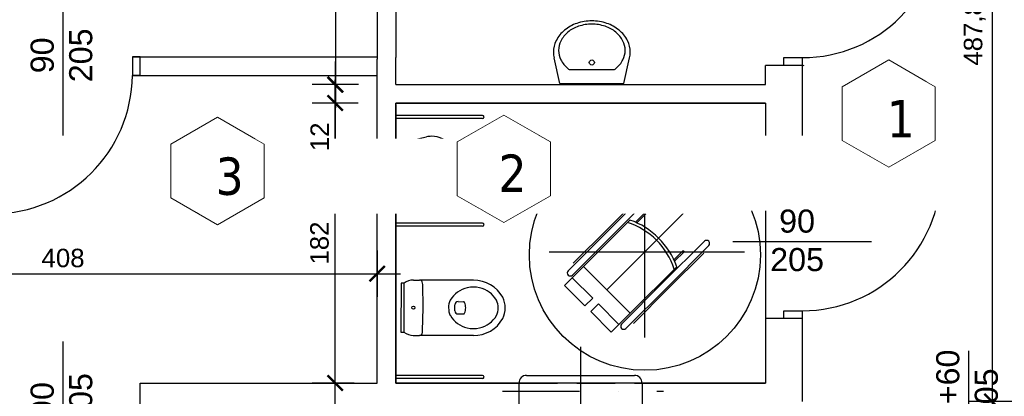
# Model space of a CAD drawing. Header units: millimetres. Extents: x 76458 to 82042, y -14593 to -11623.
# Tile 5 of 15: x 77558 to 78197, y -13474 to -13229. Entities that reach past the tile are written whole.
import ezdxf

# ---------------------------------------------------------------- set-up
doc = ezdxf.new("R2010")
doc.units = ezdxf.units.MM
doc.header["$LTSCALE"] = 100
doc.header["$MEASUREMENT"] = 0
for name, pattern in [('DASHDOT', [1, 0.5, -0.25, 0, -0.25]), ('DASHED', [0.75, 0.5, -0.25]), ('DASHED2', [0.375, 0.25, -0.125])]:
    doc.linetypes.add(name, pattern=pattern)
doc.layers.add('!OPSY', color=142, linetype='Continuous', lineweight=18)
for name, color, linetype in [('Okno', 4, 'Continuous'), ('otwór', 1, 'Continuous'), ('Warstwa1', 1, 'Continuous'), ('Warstwa4', 4, 'Continuous'), ('WENTYLACJAPRZER', 1, 'DASHED'), ('WYMIARY', 1, 'Continuous'), ('wyposażenie', 4, 'Continuous')]:
    doc.layers.add(name, color=color, linetype=linetype)
doc.styles.add('styl1', font='ARIAL.TTF', dxfattribs={"height": 12})
doc.styles.add('styl2', font='TIMES.TTF', dxfattribs={"height": 150})
doc.styles.add('styl4', font='TIMES.TTF', dxfattribs={"height": 100})
doc.dimstyles.new('2222', dxfattribs={"dimtxt": 12, "dimasz": 10, "dimexe": 15, "dimexo": 15, "dimgap": 4, "dimtad": 1, "dimtxsty": 'styl1', "dimblk": 'ARCHTICK', "dimcen": 2.5, "dimdle": 15, "dimclrd": 1, "dimclre": 1, "dimclrt": 4, "dimadec": 0, "dimazin": 0, "dimtfac": 1, "dimtmove": 0, "dimatfit": 3, "dimldrblk": 'ARCHTICK', "dimfxl": 15, "dimfxlon": 1, "dimlwd": 25, "dimlwe": 25, "dimarcsym": 0})

# ---------------------------------------------------------------- blocks, each defined once
blk = doc.blocks.new('tretet')
at = {"layer": 'wyposażenie'}
for p, q in [((10680.95, -752.91), (10696.62, -749.39)), ((10680.95, -791.91), (10680.95, -752.91)), ((10689.53, -786.2), (10689.53, -758.61)), ((10680.95, -791.91), (10696.62, -795.43))]:
    blk.add_line(p, q, dxfattribs=at)
for points in [[(10689.53, -758.61, -0.011961), (10690.14, -757.84, -0.104524), (10695.53, -753.49, -0.117889), (10701.23, -752.13, -0.117889), (10706.93, -753.49, -0.104524), (10712.33, -757.84, -0.089899), (10715.88, -764.25, -0.081729), (10717.22, -772.41, -0.081729), (10715.88, -780.56, -0.089899), (10712.33, -786.98, -0.104524), (10706.93, -791.33, -0.117889), (10701.23, -792.69, -0.117889)], [(10696.62, -749.39, -0.055281), (10700.06, -749.01, -0.117889), (10707.17, -750.71, -0.104524), (10713.57, -755.86, -0.089899), (10717.66, -763.25, -0.081729), (10719.17, -772.41, -0.081729), (10717.66, -781.56, -0.089899), (10713.57, -788.95, -0.104524), (10707.17, -794.11, -0.117889), (10700.06, -795.81, -0.117889)], [(10701.23, -792.69, -0.117889), (10695.53, -791.33, -0.104524), (10690.14, -786.98, -0.011961), (10689.53, -786.2, -0.081729)], [(10700.06, -795.81, -0.055281), (10696.62, -795.43, -0.104524)]]:
    blk.add_lwpolyline(points, format="xyb", dxfattribs=at)
blk.add_circle((10693.82, -772.41), 1.56, dxfattribs=at)
blk = doc.blocks.new('ertrTR')
at = {"layer": 'WENTYLACJAPRZER', "linetype": 'ByBlock'}
for p, q in [((9572.41, -1233.63), (9572.41, -1122.06)), ((9549.51, -1163.27), (9576.39, -1136.4)), ((9549.51, -1163.27), (9576.39, -1136.4)), ((9548.68, -1162.44), (9571.51, -1139.62)), ((9579.22, -1139.22), (9552.34, -1166.1)), ((9579.22, -1139.22), (9552.34, -1166.1)), ((9547.64, -1202.62), (9599.74, -1150.52)), ((9566.25, -1158.6), (9572.4, -1152.45)), ((9567.22, -1159.04), (9573.11, -1153.15)), ((9572.4, -1152.45), (9573.11, -1153.15)), ((9562.72, -1157.22), (9520.2, -1199.74)), ((9549.51, -1163.27), (9522.64, -1190.15)), ((9549.51, -1163.27), (9522.64, -1190.15)), ((9548.68, -1162.44), (9525.86, -1185.27)), ((9525.46, -1192.98), (9552.34, -1166.1)), ((9525.46, -1192.98), (9552.34, -1166.1)), ((9611.04, -1171.04), (9584.16, -1197.92)), ((9611.04, -1171.04), (9584.16, -1197.92)), ((9586.99, -1200.75), (9613.87, -1173.87)), ((9586.99, -1200.75), (9613.87, -1173.87)), ((9510.34, -1177.85), (9637.04, -1177.85)), ((9587.82, -1201.58), (9610.64, -1178.75)), ((9591.22, -1183.04), (9597.11, -1177.15)), ((9591.66, -1184.01), (9597.81, -1177.86)), ((9597.81, -1177.86), (9597.11, -1177.15)), ((9562.8, -1217.78), (9532.48, -1187.46)), ((9562.8, -1217.78), (9593.05, -1187.53)), ((9525.24, -1194.7), (9538.54, -1208)), ((9520.2, -1199.74), (9533.49, -1213.04)), ((9557.28, -1224.8), (9584.16, -1197.92)), ((9557.28, -1224.8), (9584.16, -1197.92)), ((9557.28, -1224.8), (9584.16, -1197.92)), ((9557.28, -1224.8), (9584.16, -1197.92)), ((9557.28, -1224.8), (9584.16, -1197.92)), ((9557.28, -1224.8), (9584.16, -1197.92)), ((9586.99, -1200.75), (9560.11, -1227.63)), ((9586.99, -1200.75), (9560.11, -1227.63)), ((9587.82, -1201.58), (9564.99, -1224.4)), ((9533.49, -1213.04), (9538.54, -1208)), ((9537.22, -1216.77), (9542.26, -1211.72)), ((9555.56, -1225.02), (9542.26, -1211.72)), ((9550.52, -1230.06), (9537.22, -1216.77)), ((9562.8, -1217.78), (9550.52, -1230.06))]:
    blk.add_line(p, q, dxfattribs=at)
blk.add_circle((9572.41, -1179.87), 75, dxfattribs=at)
for centre, radius, start, end in [((9577.8, -1137.81), 2, 315.16524, 134.83476), ((9546.3, -1203.99), 47.57, 18.23351, 71.81186), ((9546.3, -1203.99), 49.57, 19.39379, 70.64931), ((9612.45, -1172.46), 2, 315.16524, 134.83476), ((9524.05, -1191.56), 2, 135.16524, 314.83476), ((9558.7, -1226.21), 2, 135.16524, 314.83476)]:
    blk.add_arc(centre, radius, start, end, dxfattribs=at)
blk = doc.blocks.new('_ArchTick')
at = {"layer": 'Warstwa1', "color": 0, "const_width": 0.15}
blk.add_lwpolyline([(-0.5, -0.5), (0.5, 0.5)], dxfattribs=at)
blk = doc.blocks.new('*D118')
at = {"layer": 'Defpoints', "color": 0, "linetype": 'ByBlock'}
for p in [(77635.75, -13195.99), (77535.75, -13253.5), (77635.75, -13253.5)]:
    blk.add_point(p, dxfattribs=at)
at = {"layer": 'WYMIARY', "color": 1, "linetype": 'ByBlock', "lineweight": 25}
for p, q in [((77535.75, -13210.99), (77535.75, -13180.99)), ((77635.75, -13210.99), (77635.75, -13180.99)), ((77520.75, -13195.99), (77650.75, -13195.99))]:
    blk.add_line(p, q, dxfattribs=at)
at = {"layer": 'WYMIARY', "color": 1, "linetype": 'ByBlock', "lineweight": 25, "xscale": 10, "yscale": 10, "zscale": 10, "rotation": 180}
blk.add_blockref('_ArchTick', (77535.75, -13195.99), dxfattribs=at)
at = {"layer": 'WYMIARY', "color": 1, "linetype": 'ByBlock', "lineweight": 25, "xscale": 10, "yscale": 10, "zscale": 10}
blk.add_blockref('_ArchTick', (77635.75, -13195.99), dxfattribs=at)
at = {"layer": 'WYMIARY', "color": 4, "linetype": 'ByBlock', "insert": (77585.75, -13185.87), "char_height": 12, "attachment_point": 5, "style": 'styl1'}
blk.add_mtext('100', dxfattribs=at)
blk = doc.blocks.new('*D119')
at = {"layer": 'Defpoints', "color": 0, "linetype": 'ByBlock'}
for p in [(77789.75, -13195.99), (77635.75, -13253.5), (77789.75, -13253.5)]:
    blk.add_point(p, dxfattribs=at)
at = {"layer": 'WYMIARY', "color": 1, "linetype": 'ByBlock', "lineweight": 25}
for p, q in [((77635.75, -13210.99), (77635.75, -13180.99)), ((77789.75, -13210.99), (77789.75, -13180.99)), ((77620.75, -13195.99), (77804.75, -13195.99))]:
    blk.add_line(p, q, dxfattribs=at)
at = {"layer": 'WYMIARY', "color": 1, "linetype": 'ByBlock', "lineweight": 25, "xscale": 10, "yscale": 10, "zscale": 10, "rotation": 180}
blk.add_blockref('_ArchTick', (77635.75, -13195.99), dxfattribs=at)
at = {"layer": 'WYMIARY', "color": 1, "linetype": 'ByBlock', "lineweight": 25, "xscale": 10, "yscale": 10, "zscale": 10}
blk.add_blockref('_ArchTick', (77789.75, -13195.99), dxfattribs=at)
at = {"layer": 'WYMIARY', "color": 4, "linetype": 'ByBlock', "insert": (77712.75, -13185.87), "char_height": 12, "attachment_point": 5, "style": 'styl1'}
blk.add_mtext('154', dxfattribs=at)
blk = doc.blocks.new('*D120')
at = {"layer": 'Defpoints', "color": 0, "linetype": 'ByBlock'}
for p in [(77762.42, -13283.5), (77801.75, -13283.5), (77789.75, -13465.5)]:
    blk.add_point(p, dxfattribs=at)
at = {"layer": 'WYMIARY', "color": 1, "linetype": 'ByBlock', "lineweight": 25}
for p, q in [((77762.42, -13480.5), (77762.42, -13268.5)), ((77777.42, -13283.5), (77747.42, -13283.5)), ((77774.75, -13465.5), (77747.42, -13465.5))]:
    blk.add_line(p, q, dxfattribs=at)
at = {"layer": 'WYMIARY', "color": 1, "linetype": 'ByBlock', "lineweight": 25, "xscale": 10, "yscale": 10, "zscale": 10}
for p, rotation in [((77762.42, -13283.5), 90), ((77762.42, -13465.5), 270)]:
    blk.add_blockref('_ArchTick', p, dxfattribs=dict(at, rotation=rotation))
at = {"layer": 'WYMIARY', "color": 4, "linetype": 'ByBlock', "insert": (77752.29, -13374.5), "char_height": 12, "attachment_point": 5, "rotation": 90, "style": 'styl1'}
blk.add_mtext('182', dxfattribs=at)
blk = doc.blocks.new('*D125')
at = {"layer": 'Defpoints', "color": 0, "linetype": 'ByBlock'}
for p in [(77801.75, -13127.5), (77762.58, -13271.5), (77801.75, -13271.5)]:
    blk.add_point(p, dxfattribs=at)
at = {"layer": 'WYMIARY', "color": 1, "linetype": 'ByBlock', "lineweight": 25}
for p, q in [((77762.58, -13112.5), (77762.58, -13286.5)), ((77777.58, -13127.5), (77747.58, -13127.5)), ((77777.58, -13271.5), (77747.58, -13271.5))]:
    blk.add_line(p, q, dxfattribs=at)
at = {"layer": 'WYMIARY', "color": 1, "linetype": 'ByBlock', "lineweight": 25, "xscale": 10, "yscale": 10, "zscale": 10}
for p, rotation in [((77762.58, -13127.5), 90), ((77762.58, -13271.5), 270)]:
    blk.add_blockref('_ArchTick', p, dxfattribs=dict(at, rotation=rotation))
at = {"layer": 'WYMIARY', "color": 4, "linetype": 'ByBlock', "insert": (77752.55, -13199.5), "char_height": 12, "attachment_point": 5, "rotation": 90, "style": 'styl1'}
blk.add_mtext('144', dxfattribs=at)
blk = doc.blocks.new('*D126')
at = {"layer": 'Defpoints', "color": 0, "linetype": 'ByBlock'}
for p in [(77801.75, -13271.5), (77762.42, -13283.5), (77801.75, -13283.5)]:
    blk.add_point(p, dxfattribs=at)
at = {"layer": 'WYMIARY', "color": 1, "linetype": 'ByBlock', "lineweight": 25}
for p, q in [((77762.42, -13256.5), (77762.42, -13283.5)), ((77777.42, -13271.5), (77747.42, -13271.5)), ((77777.42, -13283.5), (77747.42, -13283.5)), ((77762.42, -13283.5), (77762.42, -13317.44))]:
    blk.add_line(p, q, dxfattribs=at)
at = {"layer": 'WYMIARY', "color": 1, "linetype": 'ByBlock', "lineweight": 25, "xscale": 10, "yscale": 10, "zscale": 10}
for p, rotation in [((77762.42, -13271.5), 90), ((77762.42, -13283.5), 270)]:
    blk.add_blockref('_ArchTick', p, dxfattribs=dict(at, rotation=rotation))
at = {"layer": 'WYMIARY', "color": 4, "linetype": 'ByBlock', "insert": (77752.39, -13305.47), "char_height": 12, "attachment_point": 5, "rotation": 90, "style": 'styl1'}
blk.add_mtext('12', dxfattribs=at)
blk = doc.blocks.new('*D144')
at = {"layer": 'Defpoints', "color": 0, "linetype": 'ByBlock'}
for p in [(77789.75, -13254.93), (77381.75, -13270.52), (77789.75, -13394.42)]:
    blk.add_point(p, dxfattribs=at)
at = {"layer": 'WYMIARY', "color": 1, "linetype": 'ByBlock', "lineweight": 25}
for p, q in [((77381.75, -13379.42), (77381.75, -13409.42)), ((77789.75, -13379.42), (77789.75, -13409.42)), ((77366.75, -13394.42), (77804.75, -13394.42))]:
    blk.add_line(p, q, dxfattribs=at)
at = {"layer": 'WYMIARY', "color": 1, "linetype": 'ByBlock', "lineweight": 25, "xscale": 10, "yscale": 10, "zscale": 10, "rotation": 180}
blk.add_blockref('_ArchTick', (77381.75, -13394.42), dxfattribs=at)
at = {"layer": 'WYMIARY', "color": 1, "linetype": 'ByBlock', "lineweight": 25, "xscale": 10, "yscale": 10, "zscale": 10}
blk.add_blockref('_ArchTick', (77789.75, -13394.42), dxfattribs=at)
at = {"layer": 'WYMIARY', "color": 4, "linetype": 'ByBlock', "insert": (77585.75, -13384.29), "char_height": 12, "attachment_point": 5, "style": 'styl1'}
blk.add_mtext('408', dxfattribs=at)
blk = doc.blocks.new('*D183')
at = {"layer": 'Defpoints', "color": 0, "linetype": 'ByBlock'}
for p in [(78251.75, -12989.65), (78188.95, -13477.5), (78251.75, -13477.5)]:
    blk.add_point(p, dxfattribs=at)
at = {"layer": 'WYMIARY', "color": 1, "linetype": 'ByBlock', "lineweight": 25}
for p, q in [((78188.95, -12974.65), (78188.95, -13492.5)), ((78203.95, -12989.65), (78173.95, -12989.65)), ((78203.95, -13477.5), (78173.95, -13477.5))]:
    blk.add_line(p, q, dxfattribs=at)
at = {"layer": 'WYMIARY', "color": 1, "linetype": 'ByBlock', "lineweight": 25, "xscale": 10, "yscale": 10, "zscale": 10}
for p, rotation in [((78188.95, -12989.65), 90), ((78188.95, -13477.5), 270)]:
    blk.add_blockref('_ArchTick', p, dxfattribs=dict(at, rotation=rotation))
at = {"layer": 'WYMIARY', "color": 4, "linetype": 'ByBlock', "insert": (78177.74, -13233.57), "char_height": 12, "attachment_point": 5, "rotation": 90, "style": 'styl1'}
blk.add_mtext('487,85', dxfattribs=at)
blk = doc.blocks.new('*D184')
at = {"layer": 'Defpoints', "color": 0, "linetype": 'ByBlock'}
for p in [(78251.75, -13139.29), (78065.75, -13291.25), (78251.75, -13291.25)]:
    blk.add_point(p, dxfattribs=at)
at = {"layer": 'WYMIARY', "color": 1, "linetype": 'ByBlock', "lineweight": 25}
for p, q in [((78065.75, -13154.29), (78065.75, -13124.29)), ((78251.75, -13154.29), (78251.75, -13124.29)), ((78050.75, -13139.29), (78266.75, -13139.29))]:
    blk.add_line(p, q, dxfattribs=at)
at = {"layer": 'WYMIARY', "color": 1, "linetype": 'ByBlock', "lineweight": 25, "xscale": 10, "yscale": 10, "zscale": 10, "rotation": 180}
blk.add_blockref('_ArchTick', (78065.75, -13139.29), dxfattribs=at)
at = {"layer": 'WYMIARY', "color": 1, "linetype": 'ByBlock', "lineweight": 25, "xscale": 10, "yscale": 10, "zscale": 10}
blk.add_blockref('_ArchTick', (78251.75, -13139.29), dxfattribs=at)
at = {"layer": 'WYMIARY', "color": 4, "linetype": 'ByBlock', "insert": (78158.75, -13129.16), "char_height": 12, "attachment_point": 5, "style": 'styl1'}
blk.add_mtext('186', dxfattribs=at)

msp = doc.modelspace()

# ---------------------------------------------------------------- linework, layer by layer
at = {"layer": 'otwór', "color": 1}
for p, q in [((77585.753, -13304.497), (77585.753, -13214.497)), ((77585.753, -13528.497), (77585.753, -13438.497))]:
    msp.add_line(p, q, dxfattribs=at)
for points in [[(77635.753, -13253.497), (77630.753, -13253.497), (77630.753, -13265.497), (77635.753, -13265.497)], [(77789.753, -13254.928), (77789.753, -13254.928)]]:
    msp.add_lwpolyline(points, close=True, dxfattribs=at)
msp.add_arc((77539.819, -13264.559), 90.939, 270.244859, 359.408849, dxfattribs=at)
at = {"layer": 'Warstwa1', "color": 2}
for p, q in [((77789.753, -13087.428), (77789.753, -13254.928)), ((77801.753, -13127.498), (77801.753, -13253.998)), ((77630.753, -13253.497), (77789.753, -13253.497)), ((77789.753, -13465.497), (77789.753, -13254.928)), ((77801.753, -13271.498), (77801.753, -13253.998)), ((78065.753, -13258.998), (78041.753, -13258.998)), ((78041.753, -13271.498), (78041.753, -13258.998)), ((78065.753, -13258.998), (78065.753, -13323.498)), ((77630.753, -13265.497), (77789.753, -13265.497)), ((77801.753, -13271.498), (78041.753, -13271.498)), ((78041.753, -13283.498), (77801.753, -13283.498)), ((77801.753, -13464.567), (77801.753, -13283.498)), ((77801.753, -13284.428), (77801.753, -13465.497)), ((78041.753, -13283.498), (78041.753, -13323.498)), ((78065.753, -13323.498), (78041.753, -13323.498)), ((77801.753, -13327.497), (77801.753, -13465.497)), ((77801.753, -13327.497), (77801.753, -13465.497)), ((78041.753, -13423.498), (78041.753, -13465.497)), ((78065.753, -13423.498), (78041.753, -13423.498)), ((78065.753, -13423.498), (78065.753, -13477.497)), ((77635.753, -13465.497), (77789.753, -13465.497)), ((77635.753, -13489.497), (77635.753, -13465.497)), ((77801.753, -13465.497), (77881.753, -13465.497)), ((77801.753, -13465.497), (77881.753, -13465.497)), ((77881.753, -13465.497), (77881.753, -13489.497)), ((77961.753, -13465.497), (77961.753, -13489.497)), ((77961.753, -13465.497), (78041.753, -13465.497))]:
    msp.add_line(p, q, dxfattribs=at)
at = {"layer": 'Warstwa1'}
msp.add_line((78066.839, -13258.998), (78065.753, -13259.45), dxfattribs=at)
at = {"layer": 'Warstwa1', "linetype": 'DASHED2'}
msp.add_line((77881.753, -13465.497), (77961.753, -13465.497), dxfattribs=at)
at = {"layer": 'Warstwa4', "linetype": 'ByBlock'}
msp.add_line((77886.753, -13460.497), (77956.753, -13460.497), dxfattribs=at)
at = {"layer": 'Warstwa4', "linetype": 'DASHDOT'}
msp.add_line((77871.161, -13470.752), (77975.669, -13470.752), dxfattribs=at)
at = {"layer": 'Warstwa4', "linetype": 'ByBlock'}
for centre, start, end in [((77886.753, -13465.497), 90, 180), ((77956.753, -13465.497), 0, 90)]:
    msp.add_arc(centre, 5, start, end, dxfattribs=at)
at = {"layer": 'WENTYLACJAPRZER', "linetype": 'ByBlock'}
for p, q in [((77630.753, -13253.497), (77635.753, -13253.497)), ((77630.753, -13253.497), (77630.753, -13265.497)), ((77635.753, -13265.497), (77630.753, -13265.497)), ((77858.116, -13291.53), (77801.753, -13291.53)), ((77858.116, -13293.53), (77801.753, -13293.53)), ((78155.753, -13329.428), (78065.753, -13329.428)), ((78155.753, -13333.428), (78065.753, -13333.428)), ((77858.116, -13361.53), (77801.753, -13361.53)), ((77858.116, -13363.53), (77801.753, -13363.53)), ((78020.753, -13373.498), (78110.753, -13373.498)), ((77921.753, -13441.927), (77921.753, -13541.54)), ((78173.753, -13444.497), (78173.753, -13534.497)), ((77858.116, -13460.567), (77801.753, -13460.567)), ((77858.116, -13462.567), (77801.753, -13462.567)), ((77801.753, -13465.497), (77829.753, -13465.497)), ((77921.753, -13465.497), (77921.753, -13501.818)), ((78041.753, -13465.497), (78013.753, -13465.497)), ((78013.753, -13465.497), (78041.753, -13465.497)), ((78013.753, -13465.497), (78041.753, -13465.497)), ((78013.753, -13465.497), (78041.753, -13465.497))]:
    msp.add_line(p, q, dxfattribs=at)
for points in [[(78053.753, -13258.998), (78053.753, -13253.998), (78065.753, -13253.998), (78065.753, -13258.998)], [(78065.753, -13323.498), (78065.753, -13328.498), (78053.753, -13328.498), (78053.753, -13323.498)], [(78053.753, -13423.498), (78053.753, -13418.498), (78065.753, -13418.498), (78065.753, -13423.498)]]:
    msp.add_lwpolyline(points, dxfattribs=at)
for centre, radius, end in [((78065.753, -13163.998), 90, 0), ((77858.116, -13292.53), 1, 90), ((78065.753, -13328.498), 90, 0), ((77858.116, -13362.53), 1, 90), ((77858.116, -13461.567), 1, 90)]:
    msp.add_arc(centre, radius, 270, end, dxfattribs=at)
at = {"layer": 'WYMIARY', "linetype": 'ByBlock'}
msp.add_lwpolyline([(77801.753, -13283.498), (78041.753, -13283.498), (78041.753, -13465.497), (77801.753, -13465.497)], close=True, dxfattribs=at)
at = {"layer": 'wyposażenie'}
for p, q in [((77908.297, -13270.876), (77904.545, -13254.165)), ((77949.897, -13270.876), (77953.65, -13254.165)), ((77914.381, -13261.724), (77943.813, -13261.724)), ((77908.297, -13270.876), (77949.897, -13270.876)), ((77813.259, -13398.52), (77817.25, -13398.53)), ((77852.258, -13398.616), (77817.25, -13398.53)), ((77805.254, -13400.501), (77805.175, -13432.5)), ((77807.254, -13400.505), (77805.254, -13400.501)), ((77807.175, -13432.505), (77807.254, -13400.505)), ((77819.525, -13416.536), (77819.251, -13401.535)), ((77842.224, -13412.591), (77845.673, -13412.6)), ((77819.178, -13431.535), (77819.525, -13416.536)), ((77840.209, -13418.586), (77840.219, -13414.586)), ((77837.238, -13421.598), (77837.206, -13421.613)), ((77842.204, -13420.591), (77845.654, -13420.6)), ((77805.175, -13432.5), (77807.175, -13432.505)), ((77813.17, -13434.52), (77817.164, -13434.53)), ((77852.17, -13434.616), (77817.164, -13434.53))]:
    msp.add_line(p, q, dxfattribs=at)
for points in [[(77953.65, -13254.165, 0.0552809), (77954.057, -13250.492, 0.1178894), (77952.244, -13242.909, 0.1045241), (77946.747, -13236.079, 0.0898986), (77938.863, -13231.715, 0.081729), (77929.097, -13230.108, 0.081729), (77919.331, -13231.715, 0.0898986), (77911.448, -13236.079, 0.1045241), (77905.95, -13242.909, 0.1178894), (77904.137, -13250.492, 0.1178894)], [(77943.813, -13261.724, 0.0119607), (77944.641, -13261.08, 0.1045241), (77949.276, -13255.322, 0.1178894), (77950.729, -13249.244, 0.1178894), (77949.276, -13243.167, 0.1045241), (77944.641, -13237.408, 0.0898986), (77937.797, -13233.62, 0.081729), (77929.097, -13232.188, 0.081729), (77920.398, -13233.62, 0.0898986), (77913.553, -13237.408, 0.1045241), (77908.918, -13243.167, 0.1178894), (77907.465, -13249.244, 0.1178894)], [(77904.137, -13250.492, 0.0552809), (77904.545, -13254.165, 0.1045241)], [(77907.465, -13249.244, 0.1178894), (77908.918, -13255.322, 0.1045241), (77913.553, -13261.08, 0.0119607), (77914.381, -13261.724, 0.081729)]]:
    msp.add_lwpolyline(points, format="xyb", dxfattribs=at)
for centre, radius in [((77929.097, -13257.148), 1.664), ((77813.206, -13416.52), 1.04)]:
    msp.add_circle(centre, radius, dxfattribs=at)
for centre, radius, start, end in [((77813.234, -13408.52), 10, 89.859341, 126.964664), ((77817.286, -13400.331), 1.801, 22.657038, 91.160204), ((77813.251, -13401.52), 6, 359.859341, 18.294295), ((77852.204, -13420.616), 22, 29.871302, 89.859341), ((77852.204, -13420.616), 17.509, 103.06576, 148.989955), ((77852.119, -13421.368), 18.223, 76.90893, 102.268222), ((77852.204, -13420.616), 17.472, 30.935172, 76.624575), ((77847.634, -13416.597), 11.573, 154.396623, 205.687956), ((77842.219, -13414.591), 2, 89.859341, 179.859343), ((77845.653, -13413.438), 0.839, 18.504474, 88.596121), ((77856.794, -13416.635), 11.573, 334.396642, 25.687975), ((77856.757, -13416.713), 16.08, 334.700995, 25.712973), ((77842.209, -13418.591), 2, 179.859343, 269.859346), ((77839.214, -13416.584), 8, 334.441448, 359.859341), ((77839.214, -13416.584), 7.998, 359.859341, 25.250269), ((77852.224, -13412.616), 17.472, 210.935153, 256.624584), ((77845.594, -13419.699), 0.903, 273.819257, 338.117374), ((77852.224, -13412.616), 22, 269.859346, 330.092858), ((77852.224, -13412.616), 17.509, 283.065776, 328.989974), ((77813.178, -13431.52), 6, 341.424388, 359.859341), ((77852.31, -13411.873), 18.215, 256.902777, 282.274444), ((77813.195, -13424.52), 10, 232.232735, 269.859346), ((77817.207, -13432.731), 1.8, 268.625131, 337.088338)]:
    msp.add_arc(centre, radius, start, end, dxfattribs=at)

# ---------------------------------------------------------------- block references
at = {"layer": 'WENTYLACJAPRZER', "linetype": 'ByBlock', "xscale": -1, "rotation": 180}
msp.add_blockref('tretet', (67125.03, -14100.938), dxfattribs=at)
at = {"layer": 'WENTYLACJAPRZER', "linetype": 'ByBlock'}
msp.add_blockref('ertrTR', (68391.129, -12202.326), dxfattribs=at)

# ---------------------------------------------------------------- texts
at = {"layer": 'Okno', "char_height": 15, "width": 68.4853, "attachment_point": 1, "rotation": 90, "style": 'styl2'}
for s, insert in [('{\\fArial|b0|i0|c238|p34; 90\\P205}', (77564.701, -13269.984)), ('{\\fArial|b0|i0|c238|p34; 90+60\\P   205}', (78152.701, -13508.414)), ('{\\fArial|b0|i0|c238|p34; 90\\P205}', (77564.701, -13493.984))]:
    msp.add_mtext(s, dxfattribs=dict(at, insert=insert))
at = {"layer": 'Okno', "insert": (78044.897, -13352.729), "char_height": 15, "width": 68.4853, "attachment_point": 1, "style": 'styl2'}
msp.add_mtext('{\\fArial|b0|i0|c238|p34; 90\\P205}', dxfattribs=at)

# ---------------------------------------------------------------- dimensions: what is measured, and where the dimension line sits
at = {"layer": 'WYMIARY', "linetype": 'ByBlock'}
for base, p1, p2, picture, middle in [((77762.576, -13271.498), (77801.753, -13127.498), (77801.753, -13271.498), '*D125', (77752.551, -13199.498)), ((77762.42, -13283.498), (77801.753, -13271.498), (77801.753, -13283.498), '*D126', (77752.395, -13305.466)), ((77762.42, -13283.498), (77789.753, -13465.497), (77801.753, -13283.498), '*D120', (77752.293, -13374.497))]:
    dim = msp.add_linear_dim(base=base, p1=p1, p2=p2, angle=90, dimstyle='2222', dxfattribs=at)
    dim.commit()
    dim.dimension.update_dxf_attribs({"geometry": picture, "text_midpoint": middle})
for base, p1, p2, picture, middle in [((77635.753, -13195.994), (77535.753, -13253.497), (77635.753, -13253.497), '*D118', (77585.753, -13185.868)), ((77789.753, -13195.994), (77635.753, -13253.497), (77789.753, -13253.497), '*D119', (77712.753, -13185.868)), ((77789.753, -13394.416), (77381.753, -13270.517), (77789.753, -13254.928), '*D144', (77585.753, -13384.289))]:
    dim = msp.add_linear_dim(base=base, p1=p1, p2=p2, dimstyle='2222', dxfattribs=at)
    dim.commit()
    dim.dimension.update_dxf_attribs({"geometry": picture, "text_midpoint": middle})

# ---------------------------------------------------------------- next in the draw order: texts
at = {"layer": '!OPSY', "insert": (77684.752, -13318.858), "char_height": 24.29706, "width": 315.77635, "attachment_point": 1, "style": 'styl4', "bg_fill": 2}
msp.add_mtext('{\\fTahoma|b0|i0|c238|p34;3}', dxfattribs=at)

# ---------------------------------------------------------------- next in the draw order: linework, layer by layer
at = {"layer": '!OPSY'}
msp.add_lwpolyline([(77686.022, -13362.577), (77716.28, -13345.107), (77716.28, -13310.168), (77686.022, -13292.698), (77655.763, -13310.168), (77655.763, -13345.107)], close=True, dxfattribs=at)

# ---------------------------------------------------------------- next in the draw order: texts
at = {"layer": '!OPSY', "insert": (77868.478, -13316.94), "char_height": 24.29706, "width": 315.77635, "attachment_point": 1, "style": 'styl4', "bg_fill": 2}
msp.add_mtext('{\\fTahoma|b0|i0|c238|p34;2}', dxfattribs=at)

# ---------------------------------------------------------------- next in the draw order: linework, layer by layer
at = {"layer": '!OPSY'}
msp.add_lwpolyline([(77871.929, -13361.204), (77902.188, -13343.734), (77902.188, -13308.794), (77871.929, -13291.325), (77841.67, -13308.794), (77841.67, -13343.734)], close=True, dxfattribs=at)

# ---------------------------------------------------------------- next in the draw order: texts
at = {"layer": '!OPSY', "insert": (78120.598, -13281.552), "char_height": 24.29706, "width": 315.77635, "attachment_point": 1, "style": 'styl4', "bg_fill": 2}
msp.add_mtext('{\\fTahoma|b0|i0|c238|p34;1}', dxfattribs=at)

# ---------------------------------------------------------------- next in the draw order: linework, layer by layer
at = {"layer": '!OPSY'}
msp.add_lwpolyline([(78121.868, -13325.271), (78152.127, -13307.801), (78152.127, -13272.861), (78121.868, -13255.391), (78091.609, -13272.861), (78091.609, -13307.801)], close=True, dxfattribs=at)

# ---------------------------------------------------------------- next in the draw order: dimensions: what is measured, and where the dimension line sits
at = {"layer": 'WYMIARY', "linetype": 'ByBlock'}
dim = msp.add_linear_dim(base=(78188.952, -13477.497), p1=(78251.753, -12989.649), p2=(78251.753, -13477.497), angle=90, dimstyle='2222', dxfattribs=at)
dim.commit()
dim.dimension.update_dxf_attribs({"geometry": '*D183', "text_midpoint": (78177.74, -13233.573)})
dim = msp.add_linear_dim(base=(78251.753, -13139.29), p1=(78065.753, -13291.248), p2=(78251.753, -13291.248), dimstyle='2222', dxfattribs=at)
dim.commit()
dim.dimension.update_dxf_attribs({"geometry": '*D184', "text_midpoint": (78158.753, -13129.163)})

doc.saveas('drawing.dxf')
